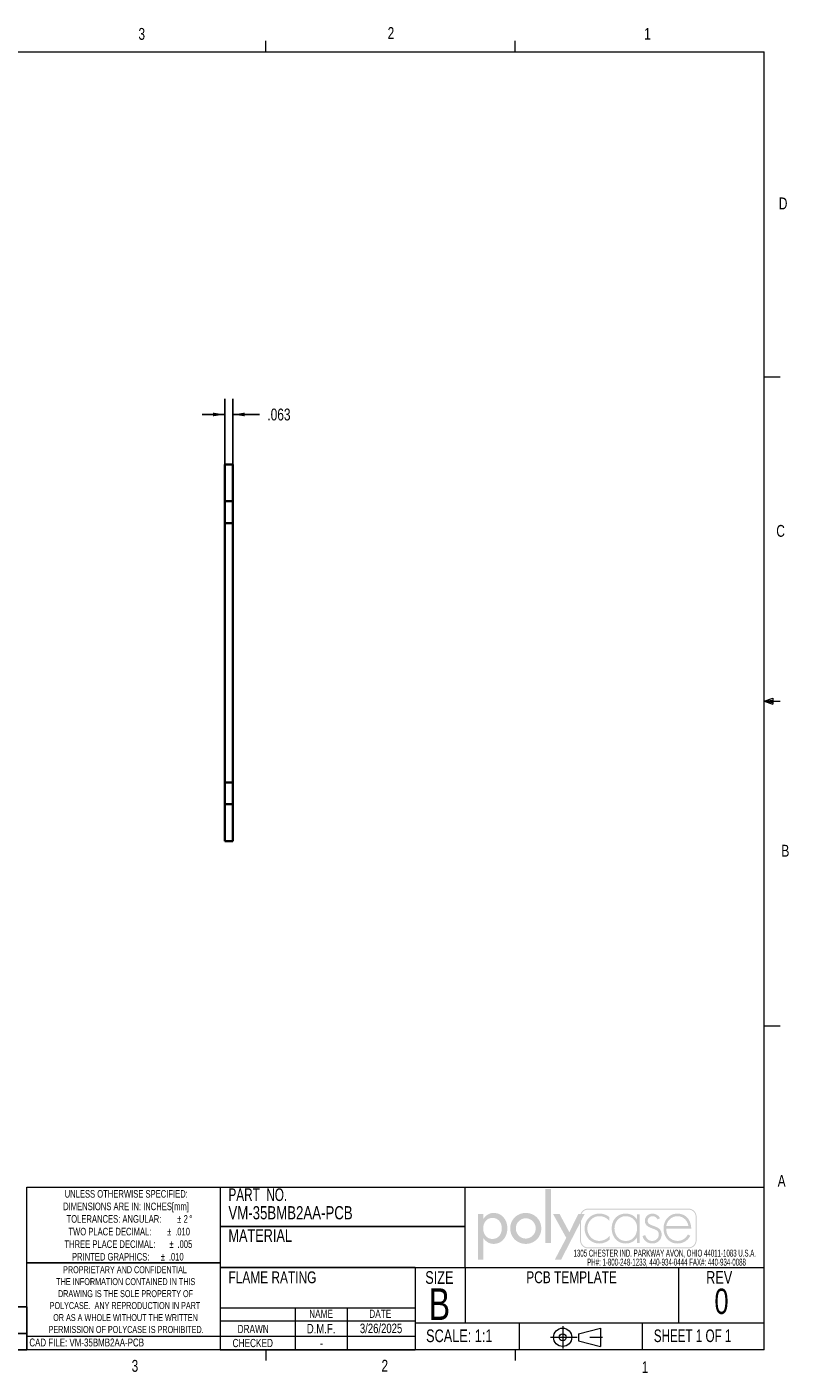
# Paper-space layout 'Sheet1' of a CAD drawing. Header units: inches. Extents: x 0.4 to 16.6, y -3.6 to 10.8.
# Tile 2 of 2: x 10.6 to 16.6, y 0.2 to 10.8. Entities that reach past the tile are written whole.
import ezdxf

# ---------------------------------------------------------------- set-up
doc = ezdxf.new("R2010")
doc.units = ezdxf.units.IN
doc.header["$MEASUREMENT"] = 0
doc.linetypes.add('SLD-Center', pattern=[0.75, 0.6, -0.05, 0.05, -0.05])
doc.linetypes.add('SLD-Solid', pattern=[0])
doc.layers.add('FORMAT', color=7, linetype='SLD-Solid')
doc.layers.add('SLD-0', color=7, linetype='SLD-Solid')
doc.styles.add('SLDTEXTSTYLE0', font='TXT', dxfattribs={"width": 0.525406})
doc.styles.add('SLDTEXTSTYLE1', font='TXT', dxfattribs={"width": 0.75})
doc.styles.add('SLDTEXTSTYLE2', font='TXT', dxfattribs={"width": 0.6875})
doc.styles.add('SLDTEXTSTYLE3', font='TXT', dxfattribs={"width": 0.694444})
doc.dimstyles.new('SLDDIMSTYLE3', dxfattribs={"dimtxt": 0.09375, "dimasz": 0.09375, "dimexe": 0, "dimexo": 0.0625, "dimgap": 0.023438, "dimtad": 0, "dimtih": 1, "dimtoh": 1, "dimdec": 3, "dimrnd": 1e-09, "dimzin": 12, "dimdsep": 46, "dimtxsty": 'SLDTEXTSTYLE1', "dimsah": 1, "dimcen": 0.09, "dimadec": 0, "dimazin": 3, "dimtfac": 1, "dimtdec": 3, "dimtmove": 0, "dimatfit": 0, "dimfxl": 0, "dimfrac": 2, "dimtolj": 1, "dimtzin": 12, "dimarcsym": 0})

# ---------------------------------------------------------------- blocks, each defined once
blk = doc.blocks.new('ThirdAngleProjectionBlock')
at = {"color": 7, "linetype": 'SLD-Center', "lineweight": 18}
for p, q in [((0.275, 0.506), (0.275, 0)), ((0, 0.253), (1.202, 0.253))]:
    blk.add_line(p, q, dxfattribs=at)
at = {"color": 7, "linetype": 'SLD-Solid', "lineweight": 18}
for p, q in [((0.632, 0.332), (1.13, 0.459)), ((0.632, 0.332), (0.632, 0.174)), ((1.13, 0.459), (1.13, 0.048)), ((0.632, 0.174), (1.13, 0.048))]:
    blk.add_line(p, q, dxfattribs=at)
for radius in [0.206, 0.0789]:
    blk.add_circle((0.275, 0.253), radius, dxfattribs=at)
blk = doc.blocks.new('SW_NOTE_0')
at = {"color": 0, "linetype": 'Continuous', "lineweight": 0, "char_height": 0.055, "attachment_point": 2, "style": 'SLDTEXTSTYLE0'}
for s, insert in [('1305 CHESTER IND. PARKWAY AVON, OHIO 44011-1083 U.S.A.', (0.742, 0.071)), ('PH#: 1-800-248-1233, 440-934-0444 FAX#: 440-934-0088', (0.756, 0))]:
    blk.add_mtext(s, dxfattribs=dict(at, insert=insert))
blk = doc.blocks.new('Block2')
at = {"linetype": 'Continuous'}
blk.add_hatch(color=7, dxfattribs=at).paths.add_polyline_path([(1.559, 0.355), (1.559, 1.505), (1.44, 1.505), (1.44, 0.355)], flags=0)
h = blk.add_hatch(color=7, dxfattribs=at)
edge = h.paths.add_edge_path(flags=0)
edge.add_spline(control_points=[(0.122, 0.452), (0.17, 0.382), (0.245, 0.334), (0.333, 0.334)], knot_values=[4, 4, 4, 4, 5, 5, 5, 5], weights=[1, 1, 1, 1], degree=3, periodic=0)
edge.add_spline(control_points=[(0.333, 0.334), (0.523, 0.334), (0.629, 0.492), (0.629, 0.669)], knot_values=[3, 3, 3, 3, 4, 4, 4, 4], weights=[1, 1, 1, 1], degree=3, periodic=0)
edge.add_spline(control_points=[(0.629, 0.669), (0.629, 0.839), (0.517, 0.994), (0.338, 0.994)], knot_values=[2, 2, 2, 2, 3, 3, 3, 3], weights=[1, 1, 1, 1], degree=3, periodic=0)
edge.add_spline(control_points=[(0.338, 0.994), (0.245, 0.994), (0.171, 0.946), (0.122, 0.872)], knot_values=[1, 1, 1, 1, 2, 2, 2, 2], weights=[1, 1, 1, 1], degree=3, periodic=0)
edge.add_line((0.122, 0.872), (0.119, 0.872))
edge.add_line((0.119, 0.872), (0.119, 0.975))
edge.add_line((0.119, 0.975), (0, 0.975))
edge.add_line((0, 0.975), (0, 0))
edge.add_line((0, 0), (0.119, 0))
edge.add_line((0.119, 0), (0.119, 0.452))
edge.add_line((0.119, 0.452), (0.122, 0.452))
edge = h.paths.add_edge_path(flags=0)
edge.add_spline(control_points=[(0.113, 0.665), (0.113, 0.78), (0.185, 0.888), (0.309, 0.888), (0.437, 0.888), (0.51, 0.786), (0.51, 0.665)], knot_values=[0, 0, 0, 0, 1, 1, 1, 2, 2, 2, 2], weights=[1, 1, 1, 1, 1, 1, 1], degree=3, periodic=0)
edge.add_spline(control_points=[(0.51, 0.665), (0.51, 0.543), (0.439, 0.44), (0.309, 0.44), (0.183, 0.44), (0.113, 0.549), (0.113, 0.665)], knot_values=[2, 2, 2, 2, 3, 3, 3, 4, 4, 4, 4], weights=[1, 1, 1, 1, 1, 1, 1], degree=3, periodic=0)
h = blk.add_hatch(color=7, dxfattribs=at)
edge = h.paths.add_edge_path(flags=0)
edge.add_spline(control_points=[(0.69, 0.664), (0.69, 0.477), (0.836, 0.334), (1.022, 0.334), (1.207, 0.334), (1.353, 0.477), (1.353, 0.664)], knot_values=[0, 0, 0, 0, 1, 1, 1, 2, 2, 2, 2], weights=[1, 1, 1, 1, 1, 1, 1], degree=3, periodic=0)
edge.add_spline(control_points=[(1.353, 0.664), (1.353, 0.851), (1.207, 0.994), (1.022, 0.994), (0.836, 0.994), (0.69, 0.851), (0.69, 0.664)], knot_values=[2, 2, 2, 2, 3, 3, 3, 4, 4, 4, 4], weights=[1, 1, 1, 1, 1, 1, 1], degree=3, periodic=0)
edge = h.paths.add_edge_path(flags=0)
edge.add_spline(control_points=[(1.234, 0.664), (1.234, 0.547), (1.139, 0.448), (1.022, 0.448), (0.904, 0.448), (0.81, 0.547), (0.81, 0.664)], knot_values=[0, 0, 0, 0, 1, 1, 1, 2, 2, 2, 2], weights=[1, 1, 1, 1, 1, 1, 1], degree=3, periodic=0)
edge.add_spline(control_points=[(0.81, 0.664), (0.81, 0.782), (0.904, 0.88), (1.022, 0.88), (1.139, 0.88), (1.234, 0.782), (1.234, 0.664)], knot_values=[2, 2, 2, 2, 3, 3, 3, 4, 4, 4, 4], weights=[1, 1, 1, 1, 1, 1, 1], degree=3, periodic=0)
h = blk.add_hatch(color=7, dxfattribs=at)
edge = h.paths.add_edge_path(flags=0)
edge.add_spline(control_points=[(4.669, 0.413), (4.669, 0.316), (4.59, 0.237), (4.493, 0.237)], knot_values=[7, 7, 7, 7, 8, 8, 8, 8], weights=[1, 1, 1, 1], degree=3, periodic=0)
edge.add_line((4.493, 0.237), (2.356, 0.237))
edge.add_spline(control_points=[(2.356, 0.237), (2.259, 0.237), (2.18, 0.316), (2.18, 0.413)], knot_values=[1, 1, 1, 1, 2, 2, 2, 2], weights=[1, 1, 1, 1], degree=3, periodic=0)
edge.add_line((2.18, 0.413), (2.18, 0.781))
edge.add_line((2.18, 0.781), (1.778, 0))
edge.add_line((1.778, 0), (1.643, 0))
edge.add_line((1.643, 0), (1.887, 0.461))
edge.add_line((1.887, 0.461), (1.603, 0.975))
edge.add_line((1.603, 0.975), (1.742, 0.975))
edge.add_line((1.742, 0.975), (1.952, 0.582))
edge.add_line((1.952, 0.582), (2.146, 0.975))
edge.add_line((2.146, 0.975), (2.192, 0.975))
edge.add_spline(control_points=[(2.192, 0.975), (2.218, 1.041), (2.282, 1.087), (2.356, 1.087)], knot_values=[3.233464, 3.233464, 3.233464, 3.233464, 4, 4, 4, 4], weights=[1, 1, 1, 1], degree=3, periodic=0)
edge.add_line((2.356, 1.087), (4.493, 1.087))
edge.add_spline(control_points=[(4.493, 1.087), (4.59, 1.087), (4.669, 1.008), (4.669, 0.911)], knot_values=[5, 5, 5, 5, 6, 6, 6, 6], weights=[1, 1, 1, 1], degree=3, periodic=0)
edge.add_line((4.669, 0.911), (4.669, 0.413))
edge = h.paths.add_edge_path(flags=0)
edge.add_line((2.215, 0.975), (2.28, 0.975))
edge.add_line((2.28, 0.975), (2.201, 0.821))
edge.add_line((2.201, 0.821), (2.201, 0.413))
edge.add_spline(control_points=[(2.201, 0.413), (2.201, 0.327), (2.271, 0.258), (2.356, 0.258)], knot_values=[2, 2, 2, 2, 3, 3, 3, 3], weights=[1, 1, 1, 1], degree=3, periodic=0)
edge.add_line((2.356, 0.258), (4.493, 0.258))
edge.add_spline(control_points=[(4.493, 0.258), (4.579, 0.258), (4.649, 0.327), (4.649, 0.413)], knot_values=[4, 4, 4, 4, 5, 5, 5, 5], weights=[1, 1, 1, 1], degree=3, periodic=0)
edge.add_line((4.649, 0.413), (4.649, 0.911))
edge.add_spline(control_points=[(4.649, 0.911), (4.649, 0.997), (4.579, 1.066), (4.493, 1.066)], knot_values=[6, 6, 6, 6, 7, 7, 7, 7], weights=[1, 1, 1, 1], degree=3, periodic=0)
edge.add_line((4.493, 1.066), (2.356, 1.066))
edge.add_spline(control_points=[(2.356, 1.066), (2.293, 1.066), (2.239, 1.029), (2.215, 0.975)], knot_values=[0, 0, 0, 0, 0.732403, 0.732403, 0.732403, 0.732403], weights=[1, 1, 1, 1], degree=3, periodic=0)
h = blk.add_hatch(color=7, dxfattribs=at)
edge = h.paths.add_edge_path(flags=0)
edge.add_spline(control_points=[(2.806, 0.905), (2.745, 0.957), (2.672, 0.98), (2.593, 0.98)], knot_values=[8, 8, 8, 8, 9, 9, 9, 9], weights=[1, 1, 1, 1], degree=3, periodic=0)
edge.add_spline(control_points=[(2.593, 0.98), (2.413, 0.98), (2.278, 0.84), (2.278, 0.662)], knot_values=[7, 7, 7, 7, 8, 8, 8, 8], weights=[1, 1, 1, 1], degree=3, periodic=0)
edge.add_spline(control_points=[(2.278, 0.662), (2.278, 0.484), (2.41, 0.342), (2.592, 0.342)], knot_values=[6, 6, 6, 6, 7, 7, 7, 7], weights=[1, 1, 1, 1], degree=3, periodic=0)
edge.add_spline(control_points=[(2.592, 0.342), (2.674, 0.342), (2.752, 0.372), (2.814, 0.427)], knot_values=[5, 5, 5, 5, 6, 6, 6, 6], weights=[1, 1, 1, 1], degree=3, periodic=0)
edge.add_line((2.814, 0.427), (2.814, 0.507))
edge.add_spline(control_points=[(2.814, 0.507), (2.759, 0.44), (2.676, 0.398), (2.589, 0.398)], knot_values=[3, 3, 3, 3, 4, 4, 4, 4], weights=[1, 1, 1, 1], degree=3, periodic=0)
edge.add_spline(control_points=[(2.589, 0.398), (2.445, 0.398), (2.337, 0.523), (2.337, 0.662)], knot_values=[2, 2, 2, 2, 3, 3, 3, 3], weights=[1, 1, 1, 1], degree=3, periodic=0)
edge.add_spline(control_points=[(2.337, 0.662), (2.337, 0.802), (2.446, 0.925), (2.59, 0.925)], knot_values=[1, 1, 1, 1, 2, 2, 2, 2], weights=[1, 1, 1, 1], degree=3, periodic=0)
edge.add_spline(control_points=[(2.59, 0.925), (2.678, 0.925), (2.748, 0.889), (2.806, 0.825)], knot_values=[0, 0, 0, 0, 1, 1, 1, 1], weights=[1, 1, 1, 1], degree=3, periodic=0)
edge.add_line((2.806, 0.825), (2.806, 0.905))
h = blk.add_hatch(color=7, dxfattribs=at)
edge = h.paths.add_edge_path(flags=0)
edge.add_spline(control_points=[(3.392, 0.861), (3.34, 0.938), (3.25, 0.98), (3.156, 0.98)], knot_values=[6, 6, 6, 6, 7, 7, 7, 7], weights=[1, 1, 1, 1], degree=3, periodic=0)
edge.add_spline(control_points=[(3.156, 0.98), (2.972, 0.98), (2.857, 0.844), (2.857, 0.665)], knot_values=[5, 5, 5, 5, 6, 6, 6, 6], weights=[1, 1, 1, 1], degree=3, periodic=0)
edge.add_spline(control_points=[(2.857, 0.665), (2.857, 0.486), (2.973, 0.342), (3.159, 0.342)], knot_values=[4, 4, 4, 4, 5, 5, 5, 5], weights=[1, 1, 1, 1], degree=3, periodic=0)
edge.add_spline(control_points=[(3.159, 0.342), (3.249, 0.342), (3.347, 0.387), (3.392, 0.465)], knot_values=[3, 3, 3, 3, 4, 4, 4, 4], weights=[1, 1, 1, 1], degree=3, periodic=0)
edge.add_line((3.392, 0.465), (3.395, 0.465))
edge.add_line((3.395, 0.465), (3.395, 0.355))
edge.add_line((3.395, 0.355), (3.454, 0.355))
edge.add_line((3.454, 0.355), (3.454, 0.967))
edge.add_line((3.454, 0.967), (3.395, 0.967))
edge.add_line((3.395, 0.967), (3.395, 0.861))
edge.add_line((3.395, 0.861), (3.392, 0.861))
edge = h.paths.add_edge_path(flags=0)
edge.add_spline(control_points=[(3.398, 0.672), (3.398, 0.525), (3.314, 0.397), (3.157, 0.397), (3.009, 0.397), (2.916, 0.525), (2.916, 0.665)], knot_values=[0, 0, 0, 0, 1, 1, 1, 2, 2, 2, 2], weights=[1, 1, 1, 1, 1, 1, 1], degree=3, periodic=0)
edge.add_spline(control_points=[(2.916, 0.665), (2.916, 0.798), (3.013, 0.925), (3.153, 0.925), (3.302, 0.925), (3.398, 0.814), (3.398, 0.672)], knot_values=[2, 2, 2, 2, 3, 3, 3, 4, 4, 4, 4], weights=[1, 1, 1, 1, 1, 1, 1], degree=3, periodic=0)
h = blk.add_hatch(color=7, dxfattribs=at)
edge = h.paths.add_edge_path(flags=0)
edge.add_spline(control_points=[(3.731, 0.98), (3.793, 0.98), (3.861, 0.939), (3.887, 0.882)], knot_values=[11, 11, 11, 11, 12, 12, 12, 12], weights=[1, 1, 1, 1], degree=3, periodic=0)
edge.add_line((3.887, 0.882), (3.836, 0.856))
edge.add_spline(control_points=[(3.836, 0.856), (3.816, 0.898), (3.776, 0.925), (3.728, 0.925)], knot_values=[0, 0, 0, 0, 1, 1, 1, 1], weights=[1, 1, 1, 1], degree=3, periodic=0)
edge.add_spline(control_points=[(3.728, 0.925), (3.677, 0.925), (3.624, 0.882), (3.624, 0.829)], knot_values=[1, 1, 1, 1, 2, 2, 2, 2], weights=[1, 1, 1, 1], degree=3, periodic=0)
edge.add_spline(control_points=[(3.624, 0.829), (3.624, 0.682), (3.922, 0.754), (3.922, 0.533)], knot_values=[2, 2, 2, 2, 3, 3, 3, 3], weights=[1, 1, 1, 1], degree=3, periodic=0)
edge.add_spline(control_points=[(3.922, 0.533), (3.922, 0.42), (3.834, 0.342), (3.724, 0.342)], knot_values=[3, 3, 3, 3, 4, 4, 4, 4], weights=[1, 1, 1, 1], degree=3, periodic=0)
edge.add_spline(control_points=[(3.724, 0.342), (3.622, 0.342), (3.539, 0.404), (3.514, 0.503)], knot_values=[4, 4, 4, 4, 5, 5, 5, 5], weights=[1, 1, 1, 1], degree=3, periodic=0)
edge.add_line((3.514, 0.503), (3.572, 0.522))
edge.add_spline(control_points=[(3.572, 0.522), (3.595, 0.449), (3.644, 0.397), (3.724, 0.397)], knot_values=[6, 6, 6, 6, 7, 7, 7, 7], weights=[1, 1, 1, 1], degree=3, periodic=0)
edge.add_spline(control_points=[(3.724, 0.397), (3.801, 0.397), (3.862, 0.458), (3.862, 0.535)], knot_values=[7, 7, 7, 7, 8, 8, 8, 8], weights=[1, 1, 1, 1], degree=3, periodic=0)
edge.add_spline(control_points=[(3.862, 0.535), (3.862, 0.611), (3.804, 0.635), (3.743, 0.656)], knot_values=[8, 8, 8, 8, 9, 9, 9, 9], weights=[1, 1, 1, 1], degree=3, periodic=0)
edge.add_spline(control_points=[(3.743, 0.656), (3.659, 0.686), (3.564, 0.722), (3.564, 0.825)], knot_values=[9, 9, 9, 9, 10, 10, 10, 10], weights=[1, 1, 1, 1], degree=3, periodic=0)
edge.add_spline(control_points=[(3.564, 0.825), (3.564, 0.918), (3.642, 0.98), (3.731, 0.98)], knot_values=[10, 10, 10, 10, 11, 11, 11, 11], weights=[1, 1, 1, 1], degree=3, periodic=0)
h = blk.add_hatch(color=7, dxfattribs=at)
edge = h.paths.add_edge_path(flags=0)
edge.add_spline(control_points=[(4.554, 0.656), (4.555, 0.832), (4.445, 0.98), (4.26, 0.98)], knot_values=[6, 6, 6, 6, 7, 7, 7, 7], weights=[1, 1, 1, 1], degree=3, periodic=0)
edge.add_spline(control_points=[(4.26, 0.98), (4.081, 0.98), (3.963, 0.833), (3.963, 0.662)], knot_values=[5, 5, 5, 5, 6, 6, 6, 6], weights=[1, 1, 1, 1], degree=3, periodic=0)
edge.add_spline(control_points=[(3.963, 0.662), (3.963, 0.489), (4.078, 0.342), (4.26, 0.342)], knot_values=[4, 4, 4, 4, 5, 5, 5, 5], weights=[1, 1, 1, 1], degree=3, periodic=0)
edge.add_spline(control_points=[(4.26, 0.342), (4.38, 0.342), (4.478, 0.401), (4.534, 0.507)], knot_values=[3, 3, 3, 3, 4, 4, 4, 4], weights=[1, 1, 1, 1], degree=3, periodic=0)
edge.add_line((4.534, 0.507), (4.484, 0.537))
edge.add_spline(control_points=[(4.484, 0.537), (4.44, 0.454), (4.363, 0.398), (4.268, 0.398)], knot_values=[1, 1, 1, 1, 2, 2, 2, 2], weights=[1, 1, 1, 1], degree=3, periodic=0)
edge.add_spline(control_points=[(4.268, 0.398), (4.126, 0.398), (4.019, 0.501), (4.023, 0.656)], knot_values=[0, 0, 0, 0, 1, 1, 1, 1], weights=[1, 1, 1, 1], degree=3, periodic=0)
edge.add_line((4.023, 0.656), (4.554, 0.656))
edge = h.paths.add_edge_path(flags=0)
edge.add_spline(control_points=[(4.023, 0.712), (4.033, 0.827), (4.136, 0.925), (4.261, 0.925)], knot_values=[1, 1, 1, 1, 2, 2, 2, 2], weights=[1, 1, 1, 1], degree=3, periodic=0)
edge.add_spline(control_points=[(4.261, 0.925), (4.387, 0.925), (4.48, 0.824), (4.494, 0.712)], knot_values=[0, 0, 0, 0, 1, 1, 1, 1], weights=[1, 1, 1, 1], degree=3, periodic=0)
edge.add_line((4.494, 0.712), (4.023, 0.712))
blk = doc.blocks.new('POLYCASE LOGO')
at = {"color": 7, "linetype": 'Continuous', "xscale": 0.37, "yscale": 0.37, "zscale": 0.37}
blk.add_blockref('Block2', (0.101, -0.571), dxfattribs=at)
at = {"color": 7, "linetype": 'Continuous', "lineweight": 0}
blk.add_blockref('SW_NOTE_0', (0.835, -0.564), dxfattribs=at)
blk = doc.blocks.new('SW_NOTE_0_1')
at = {"color": 0, "linetype": 'Continuous', "lineweight": 0, "char_height": 0.06, "attachment_point": 2, "style": 'SLDTEXTSTYLE1'}
for s, insert in [('UNLESS OTHERWISE SPECIFIED:', (0.567, 0.077)), ('DIMENSIONS ARE IN: INCHES[mm]', (0.565, -0.022)), ('TOLERANCES: ANGULAR:', (0.47, -0.121)), ('%%p', (0.986, -0.121)), ('2', (1.037, -0.121)), ('%%d', (1.077, -0.121)), ('TWO PLACE DECIMAL:', (0.438, -0.221)), ('%%p', (0.907, -0.221)), ('%%p', (0.925, -0.32)), ('.010', (1.012, -0.221)), ('THREE PLACE DECIMAL:', (0.438, -0.32)), ('PRINTED GRAPHICS:', (0.444, -0.42)), ('%%p', (0.857, -0.42)), ('.010', (0.962, -0.42)), ('.005', (1.03, -0.32))]:
    blk.add_mtext(s, dxfattribs=dict(at, insert=insert))
blk = doc.blocks.new('SW_NOTE_0_2')
at = {"color": 0, "linetype": 'Continuous', "lineweight": 0, "char_height": 0.055, "attachment_point": 2, "style": 'SLDTEXTSTYLE1'}
for s, insert in [('PROPRIETARY AND CONFIDENTIAL', (0.583, 0.071)), ('THE INFORMATION CONTAINED IN THIS', (0.589, -0.023)), ('POLYCASE.  ANY REPRODUCTION IN PART', (0.583, -0.212)), ('DRAWING IS THE SOLE PROPERTY OF', (0.587, -0.118)), ('OR AS A WHOLE WITHOUT THE WRITTEN', (0.587, -0.307)), ('PERMISSION OF POLYCASE IS PROHIBITED.', (0.592, -0.401))]:
    blk.add_mtext(s, dxfattribs=dict(at, insert=insert))
blk = doc.blocks.new('SW_TABLEANNOTATION_0')
at = {"layer": 'SLD-0', "color": 0}
for p, q in [((0, 0), (0, -0.209)), ((0, 0), (0.278, 0)), ((0.278, 0), (0.278, -0.209)), ((0.278, 0), (2.542, 0)), ((2.542, 0), (2.542, -0.209)), ((2.542, 0), (2.875, 0)), ((2.875, 0), (2.875, -0.209)), ((2.875, 0), (3.819, 0)), ((3.819, 0), (3.819, -0.209)), ((3.819, 0), (4.886, 0)), ((4.886, 0), (4.886, -0.209)), ((0, -0.209), (0, -0.338)), ((0, -0.209), (0.278, -0.209)), ((0.278, -0.209), (2.542, -0.209)), ((2.542, -0.209), (2.875, -0.209)), ((2.875, -0.209), (3.819, -0.209)), ((3.819, -0.209), (4.886, -0.209)), ((4.886, -0.209), (4.886, -0.338)), ((0, -0.338), (0.278, -0.338)), ((0.278, -0.338), (2.542, -0.338)), ((2.542, -0.338), (2.875, -0.338)), ((2.875, -0.338), (3.819, -0.338)), ((3.819, -0.338), (4.886, -0.338))]:
    blk.add_line(p, q, dxfattribs=at)
at = {"layer": 'SLD-0', "color": 0, "attachment_point": 1, "style": 'SLDTEXTSTYLE1'}
for s, insert, char_height in [('REV.', (0.021, -0.062), 0.0833), ('COMMENT', (1.119, -0.062), 0.0833), ('ZONE', (2.563, -0.062), 0.0833), ('REVISED BY', (3.053, -0.062), 0.0833), ('CREATION DATE', (3.926, -0.062), 0.08333), ('REVISIONS', (2.171, -0.231), 0.0833)]:
    blk.add_mtext(s, dxfattribs=dict(at, insert=insert, char_height=char_height))
blk = doc.blocks.new('_D_17')
at = {"layer": 'SLD-0'}
for p, q in [((12.116, 4.922), (12.116, 7.902)), ((12.179, 4.922), (12.179, 7.902)), ((12.116, 7.777), (11.936, 7.777)), ((12.179, 7.777), (12.389, 7.777))]:
    blk.add_line(p, q, dxfattribs=at)
for points in [[(12.116, 7.777), (12.022, 7.792), (12.022, 7.763)], [(12.179, 7.777), (12.272, 7.763), (12.272, 7.792)]]:
    blk.add_solid(points, dxfattribs=at)
at = {"layer": 'SLD-0', "insert": (12.451, 7.824), "char_height": 0.0937, "attachment_point": 1, "style": 'SLDTEXTSTYLE1'}
blk.add_mtext('.063', dxfattribs=at)

psp = doc.layouts.new('Sheet1')

# ---------------------------------------------------------------- linework, layer by layer
at = {"color": 7, "linetype": 'SLD-Solid', "lineweight": 18}
for p, q in [((0.6263, 10.6421), (16.3763, 10.6421)), ((12.4385, 10.6421), (12.4385, 10.7269)), ((14.4073, 10.6421), (14.4073, 10.7269)), ((16.3763, 0.3921), (16.3763, 10.6421)), ((16.3763, 8.0753), (16.5013, 8.0753)), ((16.3763, 5.5128), (16.4434, 5.5368)), ((16.4434, 5.5368), (16.4434, 5.4902)), ((16.3763, 5.5128), (16.4434, 5.5218)), ((16.3763, 5.5128), (16.5013, 5.5128)), ((16.3763, 5.5128), (16.4434, 5.4902)), ((16.3763, 5.5128), (16.4434, 5.5025)), ((16.3763, 2.9503), (16.5013, 2.9503)), ((10.5516, 0.3921), (10.5516, 1.6753)), ((10.5516, 1.6753), (16.3763, 1.6753)), ((12.0776, 1.6753), (12.0776, 0.3921)), ((13.6175, 1.0401), (16.3763, 1.0401)), ((14.0131, 1.0401), (14.0131, 0.605)), ((15.6981, 1.0401), (15.6981, 0.605)), ((13.6175, 0.7208), (12.0776, 0.7208)), ((12.67, 0.7208), (12.67, 0.3921)), ((13.0816, 0.7208), (13.0816, 0.3921)), ((12.0776, 0.6191), (13.6175, 0.6191)), ((13.6175, 0.605), (16.3763, 0.605)), ((14.4407, 0.605), (14.4407, 0.3921)), ((15.4126, 0.605), (15.4126, 0.3921)), ((10.5516, 0.5), (13.6175, 0.5)), ((16.3763, 0.3921), (0.6263, 0.3921)), ((12.0776, 0.3921), (13.6175, 0.3921)), ((12.4385, 0.3921), (12.4385, 0.3073)), ((14.4073, 0.3921), (14.4073, 0.3073))]:
    psp.add_line(p, q, dxfattribs=at)
at = {"color": 7, "linetype": 'SLD-Solid', "lineweight": 35}
for p, q in [((12.1786, 7.3836), (12.1161, 7.3836)), ((12.1161, 7.3836), (12.1161, 7.0925)), ((12.1786, 7.3836), (12.1786, 7.0925)), ((12.1786, 7.0925), (12.1161, 7.0925)), ((12.1161, 7.0925), (12.1161, 6.92)), ((12.1786, 7.0925), (12.1786, 6.92)), ((12.1161, 6.92), (12.1161, 4.872)), ((12.1786, 6.92), (12.1161, 6.92)), ((12.1786, 6.92), (12.1786, 4.872)), ((12.1786, 4.872), (12.1161, 4.872)), ((12.1161, 4.872), (12.1161, 4.6995)), ((12.1786, 4.872), (12.1786, 4.6995)), ((12.1786, 4.6995), (12.1161, 4.6995)), ((12.1161, 4.6995), (12.1161, 4.4084)), ((12.1786, 4.6995), (12.1786, 4.4084)), ((12.1786, 4.4084), (12.1161, 4.4084))]:
    psp.add_line(p, q, dxfattribs=at)
at = {"layer": 'SLD-0', "lineweight": 18}
for p, q in [((14.0131, 1.0401), (14.0131, 1.6753)), ((13.6175, 1.0401), (13.6175, 0.3921))]:
    psp.add_line(p, q, dxfattribs=at)
at = {"layer": 'SLD-0', "color": 7}
for p, q in [((14.0131, 1.3651), (12.0776, 1.3651)), ((12.0776, 1.0781), (10.5516, 1.0781)), ((12.0776, 1.0401), (13.6175, 1.0401))]:
    psp.add_line(p, q, dxfattribs=at)

# ---------------------------------------------------------------- block references
at = {"color": 7, "linetype": 'Continuous', "lineweight": 0}
for name, p in [('SW_NOTE_0_1', (10.7692, 1.5759)), ('SW_NOTE_0_2', (10.7434, 0.9804))]:
    psp.add_blockref(name, p, dxfattribs=at)
at = {"color": 7, "linetype": 'Continuous'}
psp.add_blockref('POLYCASE LOGO', (14.0131, 1.6753), dxfattribs=at)
at = {"color": 7, "linetype": 'Continuous', "xscale": 0.35, "yscale": 0.35, "zscale": 0.35}
psp.add_blockref('ThirdAngleProjectionBlock', (14.6875, 0.4018), dxfattribs=at)
at = {"layer": 'SLD-0'}
psp.add_blockref('SW_TABLEANNOTATION_0', (5.6651, 0.7303), dxfattribs=at)

# ---------------------------------------------------------------- texts
at = {"color": 7, "linetype": 'Continuous', "lineweight": 0}
for s, insert, char_height, attachment_point, style in [('3', (11.4327, 10.8295), 0.0937, 1, 'SLDTEXTSTYLE1'), ('2', (13.401, 10.8362), 0.0937, 1, 'SLDTEXTSTYLE1'), ('1', (15.4274, 10.8301), 0.0937, 1, 'SLDTEXTSTYLE1'), ('D', (16.4913, 9.491), 0.0937, 1, 'SLDTEXTSTYLE1'), ('C', (16.4712, 6.9051), 0.0937, 1, 'SLDTEXTSTYLE1'), ('B', (16.5115, 4.3791), 0.0937, 1, 'SLDTEXTSTYLE1'), ('A', (16.4821, 1.7726), 0.0937, 1, 'SLDTEXTSTYLE1'), ('PART  NO.', (12.1435, 1.6663), 0.1, 1, 'SLDTEXTSTYLE3'), ('SIZE', (13.6983, 1.0123), 0.1, 1, 'SLDTEXTSTYLE1'), ('PCB TEMPLATE', (14.854, 1.0112), 0.09375, 2, 'SLDTEXTSTYLE1'), ('REV', (15.917, 1.0132), 0.1, 1, 'SLDTEXTSTYLE1'), ('B', (13.8105, 0.8769), 0.25, 2, 'SLDTEXTSTYLE1'), ('0', (16.0384, 0.8744), 0.2, 2, 'SLDTEXTSTYLE1'), ('NAME', (12.8753, 0.7086), 0.065, 2, 'SLDTEXTSTYLE1'), ('DATE', (13.3428, 0.7086), 0.065, 2, 'SLDTEXTSTYLE1'), ('DRAWN', (12.2158, 0.5882), 0.065, 1, 'SLDTEXTSTYLE1'), ('D.M.F.', (12.8754, 0.5961), 0.075, 2, 'SLDTEXTSTYLE1'), ('3/26/2025', (13.3492, 0.5983), 0.075, 2, 'SLDTEXTSTYLE1'), ('SCALE: 1:1', (13.7049, 0.5521), 0.1, 1, 'SLDTEXTSTYLE1'), ('SHEET 1 OF 1', (15.5035, 0.5524), 0.1, 1, 'SLDTEXTSTYLE2'), ('CAD FILE: VM-35BMB2AA-PCB', (10.5709, 0.4806), 0.0625, 1, 'SLDTEXTSTYLE1'), ('CHECKED', (12.1764, 0.4774), 0.065, 1, 'SLDTEXTSTYLE1'), ('-', (12.8774, 0.4818), 0.075, 2, 'SLDTEXTSTYLE1'), ('3', (11.3788, 0.3116), 0.0937, 1, 'SLDTEXTSTYLE1'), ('2', (13.3523, 0.3124), 0.0937, 1, 'SLDTEXTSTYLE1'), ('1', (15.4083, 0.3014), 0.0937, 1, 'SLDTEXTSTYLE1')]:
    psp.add_mtext(s, dxfattribs=dict(at, insert=insert, char_height=char_height, attachment_point=attachment_point, style=style))
at = {"layer": 'FORMAT', "color": 7, "insert": (12.1435, 1.5258), "char_height": 0.104167, "attachment_point": 1, "style": 'SLDTEXTSTYLE1'}
psp.add_mtext('VM-35BMB2AA-PCB', dxfattribs=at)
at = {"layer": 'SLD-0', "attachment_point": 1, "style": 'SLDTEXTSTYLE1'}
for s, insert, char_height in [('MATERIAL', (12.1435, 1.3438), 0.1), ('FLAME RATING', (12.1435, 1.0108), 0.09375)]:
    psp.add_mtext(s, dxfattribs=dict(at, insert=insert, char_height=char_height))

# ---------------------------------------------------------------- dimensions: what is measured, and where the dimension line sits
at = {"layer": 'SLD-0'}
dim = psp.add_linear_dim(base=(12.1786165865, 7.7772889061), p1=(12.1161165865, 4.8719828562), p2=(12.1786165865, 4.8719828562), dimstyle='SLDDIMSTYLE3', dxfattribs=at)
dim.commit()
dim.dimension.update_dxf_attribs({"geometry": '_D_17', "text_midpoint": (12.5723173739, 7.7772889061), "dimtype": 160})

doc.saveas('drawing.dxf')
